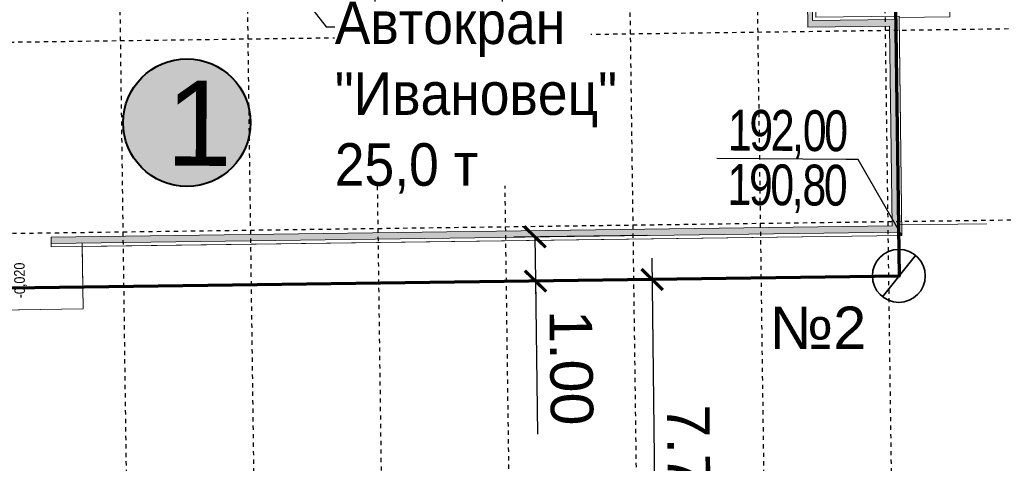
# Model space of a CAD drawing. Header units: millimetres. Extents: x -1417942937 to 6455317, y -572870874 to 774296.
# Tile 22 of 76: x 3227637 to 3227660, y 386175 to 386186. Entities that reach past the tile are written whole.
import ezdxf
from ezdxf import colors
from ezdxf.entities.mleader import LeaderData, LeaderLine
from ezdxf.math import Vec2, Vec3

# ---------------------------------------------------------------- set-up
doc = ezdxf.new("R2010")
doc.units = ezdxf.units.MM
doc.linetypes.add('ОСЕВАЯ', pattern=[2, 1.25, -0.25, 0.25, -0.25])
doc.layers.add('000_Опасная зона', color=10, linetype='Continuous', lineweight=35)
doc.layers.add('ГП Граница', color=94, linetype='Continuous', lineweight=60)
for name, color, linetype in [('02 Отм по угл', 1, 'Continuous'), ('1 2 этап', 7, 'Continuous'), ('1 Здание', 7, 'Continuous'), ('1 Здание 31.10.22', 7, 'Continuous'), ('1 Оси', 7, 'Continuous'), ('1 ПС', 7, 'Continuous')]:
    doc.layers.add(name, color=color, linetype=linetype)
doc.layers.add('41вспом', color=7, linetype='Continuous', lineweight=5, true_color=0xac0662)
doc.styles.add('ACAD14', font='arial.ttf', dxfattribs={"width": 0.75, "height": 1.5})
doc.styles.add('Arial', font='arial.ttf')
doc.styles.add('GOST 2.304', font='arial.ttf')
doc.styles.add('СГЕНЕРИР_СТИЛЬ_1', font='arial.ttf', dxfattribs={"width": 0.85})
doc.styles.add('Стиль НМ', font='arial.ttf')
doc.linetypes.add('OZ_krana', pattern='A,20,[130,ltypeshp.shx,S=3,R=0,X=0,Y=3],-0.01,[130,ltypeshp.shx,S=1.414,R=45,X=1,Y=5],-0.01,[130,ltypeshp.shx,S=1.414,R=-45,X=1,Y=3],20,-5,0,2,-5', length=52.02)
doc.dimstyles.new('Генплан-чел', dxfattribs={"dimtxt": 1.5, "dimasz": 0.5, "dimexe": 0.5, "dimexo": 0.5, "dimtad": 1, "dimzin": 0, "dimdsep": 46, "dimtxsty": 'ACAD14', "dimblk": 'OBLIQUE', "dimcen": 1, "dimdle": 0.5, "dimclrd": 256, "dimclre": 256, "dimclrt": 256, "dimadec": 8, "dimazin": 2, "dimtfac": 1, "dimtmove": 0, "dimatfit": 3, "dimldrblk": 'OPEN30', "dimfxl": 0.5, "dimtfill": 1, "dimtfillclr": 256, "dimtolj": 1, "dimtzin": 0, "dimlwd": -1, "dimlwe": -1, "dimarcsym": 0})
picture_1 = doc.add_image_def('image2.tif', size_in_pixel=(27388, 31050))

# ---------------------------------------------------------------- blocks, each defined once
blk = doc.blocks.new('_None')
blk = doc.blocks.new('егыук5к')
at = {"layer": '1 Здание 31.10.22', "lineweight": 20, "ltscale": 100}
h = blk.add_hatch(color=7, dxfattribs=at)
h.dxf.hatch_style = 1
h.paths.add_polyline_path([(-60453, -69177), (-57578, -69177), (-57578, -71133), (-52578, -71133), (-52578, -49733), (-52728, -49733), (-52728, -70983), (-57428, -70983), (-57428, -69062), (-60453, -69062), (-60453, -69157)])
h.paths.add_polyline_path([(-69878, -51192), (-69728, -51192), (-69728, -70983), (-65028, -70983), (-65028, -69062), (-62003, -69062), (-62003, -69177), (-64878, -69177), (-64878, -71133), (-69878, -71133), (-69878, -51192)])
at = {"layer": '1 Здание 31.10.22', "color": 7, "lineweight": 20, "ltscale": 100}
for p, q in [((-71428, -49883), (-71428, -51923)), ((-71428, -51923), (-69878, -51923))]:
    blk.add_line(p, q, dxfattribs=at)
blk.add_lwpolyline([(-69878, -51192), (-69958, -51192), (-69958, -71213), (-64798, -71213), (-64798, -69257), (-62053, -69257), (-62053, -69182)], dxfattribs=at)
blk.add_lwpolyline([(-69878, -51192), (-69728, -51192), (-69728, -70983), (-65028, -70983), (-65028, -69062), (-62003, -69062), (-62003, -69177), (-64878, -69177), (-64878, -71133), (-69878, -71133), (-69878, -51192)], close=True, dxfattribs=at)
at = {"layer": '1 Оси', "color": 1, "linetype": 'ОСЕВАЯ', "lineweight": 25}
for p, q in [((-69628, -43883), (-69628, -85380)), ((-65128, -43883), (-65128, -85380)), ((-52828, -52883), (-84718, -52883)), ((-52828, -55883), (-84718, -55883)), ((-52828, -58883), (-84718, -58883)), ((-52828, -61883), (-84718, -61883)), ((-52828, -64883), (-84718, -64883)), ((-52828, -67883), (-84718, -67883)), ((-52828, -70883), (-84718, -70883))]:
    blk.add_line(p, q, dxfattribs=at)
at = {"layer": '1 Здание 31.10.22', "color": 7, "lineweight": 20, "ltscale": 100, "insert": (-70319, -50311), "char_height": 250, "attachment_point": 3, "style": 'СГЕНЕРИР_СТИЛЬ_1'}
blk.add_mtext('\\A1;{\\pqr;\\fArial|b0|i0|c204|p38;-0,020}', dxfattribs=at)
blk = doc.blocks.new('_ArchTick')
at = {"color": 0, "linetype": 'ByBlock', "const_width": 0.15}
blk.add_lwpolyline([(-0.5, -0.5), (0.5, 0.5)], dxfattribs=at)
blk = doc.blocks.new('*D189')
at = {"layer": '1 Здание', "transparency": 16777216}
for p, q in [((3227651.717, 386180.195), (3227651.817, 386171.445)), ((3227653.012, 386179.709), (3227651.223, 386179.689)), ((3227653.1, 386171.96), (3227651.311, 386171.94))]:
    blk.add_line(p, q, dxfattribs=at)
at = {"layer": 'Defpoints', "color": 0, "transparency": 16777216}
for p in [(3227653.512, 386179.715), (3227653.6, 386171.966), (3227651.811, 386171.945)]:
    blk.add_point(p, dxfattribs=at)
at = {"layer": '1 Здание', "transparency": 16777216, "xscale": 0.5, "yscale": 0.5, "zscale": 0.5}
for p, rotation in [((3227651.723, 386179.695), 90.65081278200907), ((3227651.811, 386171.945), 270.650812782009)]:
    blk.add_blockref('_ArchTick', p, dxfattribs=dict(at, rotation=rotation))
at = {"layer": '1 Здание', "lineweight": 50, "transparency": 16777216, "insert": (3227652.58, 386175.395), "char_height": 1.5, "attachment_point": 5, "rotation": 270.6508, "style": 'Arial', "bg_fill": 3, "box_fill_scale": 1.1, "bg_fill_color": 256, "bg_fill_true_color": 13158600, "bg_fill_transparency": 0}
blk.add_mtext('\\A1;{\\H0.66667x;7.75}', dxfattribs=at)
blk = doc.blocks.new('_Open30')
at = {"color": 0, "linetype": 'ByBlock', "lineweight": -2}
for p, q in [((-1, 0.268), (0, 0)), ((0, 0), (-1, -0.268)), ((0, 0), (-1, 0))]:
    blk.add_line(p, q, dxfattribs=at)
blk = doc.blocks.new('*D193')
at = {"layer": '1 Здание', "transparency": 16777216}
for p, q in [((3227651.603, 386180.732), (3227648.465, 386180.69)), ((3227648.965, 386180.697), (3227648.986, 386179.157)), ((3227651.617, 386179.692), (3227648.479, 386179.65)), ((3227648.979, 386179.657), (3227649.027, 386176.057))]:
    blk.add_line(p, q, dxfattribs=at)
at = {"layer": 'Defpoints', "color": 0, "transparency": 16777216}
for p in [(3227648.965, 386180.697), (3227652.103, 386180.739), (3227652.117, 386179.699)]:
    blk.add_point(p, dxfattribs=at)
at = {"layer": '1 Здание', "transparency": 16777216, "xscale": 0.5, "yscale": 0.5, "zscale": 0.5}
for p, rotation in [((3227648.965, 386180.697), 90.77028285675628), ((3227648.979, 386179.657), 270.7702828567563)]:
    blk.add_blockref('_ArchTick', p, dxfattribs=dict(at, rotation=rotation))
at = {"layer": '1 Здание', "lineweight": 50, "transparency": 16777216, "insert": (3227649.817, 386177.618), "char_height": 1.5, "attachment_point": 5, "rotation": 270.7703, "style": 'Arial', "bg_fill": 3, "box_fill_scale": 1.1, "bg_fill_color": 256, "bg_fill_true_color": 13158600, "bg_fill_transparency": 0}
blk.add_mtext('\\A1;{\\H0.66667x;1.00}', dxfattribs=at)
blk = doc.blocks.new('знак №2')
at = {"color": 1, "lineweight": 35}
blk.add_line((190896, -1502150), (190392, -1503770), dxfattribs=at)
blk.add_circle((190634, -1502954), 848, dxfattribs=at)

msp = doc.modelspace()

# ---------------------------------------------------------------- hatches: boundary and pattern name
h = msp.add_hatch()
h.set_pattern_fill('ANSI32', color=44, scale=0.2)
edge = h.paths.add_edge_path()
edge.add_arc((3227632.987, 386174.557), 8.89, 224.1228, 266.3552)
edge.add_line((3227632.422, 386165.684), (3227613.228, 386164.967))
edge.add_line((3227613.228, 386164.967), (3227613.224, 386164.973))
edge.add_arc((3227612.625, 386172.95), 7.999, 274.2974, 360.002)
edge.add_line((3227620.624, 386172.95), (3227620.402, 386199.196))
edge.add_arc((3227629.525, 386197.474), 9.284, 90, 169.3143, ccw=False)
edge.add_line((3227629.525, 386206.758), (3227662.983, 386207.095))
edge.add_arc((3227662.983, 386212.588), 5.493, 270, 360)
edge.add_line((3227668.476, 386212.588), (3227669.367, 386198.023))
edge.add_arc((3227663.406, 386197.153), 6.024, 8.3001, 89.907)
edge.add_line((3227663.415, 386203.177), (3227635.724, 386202.823))
edge.add_arc((3227635.886, 386190.824), 12, 90.7705, 180)
edge.add_line((3227623.886, 386190.824), (3227624.11, 386174.065))
edge.add_arc((3227632.927, 386174.503), 8.827, 182.8445, 260.37)
edge.add_arc((3227632.987, 386174.557), 8.89, 224.1228, 260.0447, ccw=False)
at = {"layer": '1 Здание', "lineweight": 50, "true_color": 0xffffff}
h = msp.add_hatch(color=7, dxfattribs=at)
h.dxf.hatch_style = 1
edge = h.paths.add_edge_path()
edge.add_arc((3227640.774, 386183.385), 1.5, 0, 360)

# ---------------------------------------------------------------- linework, layer by layer
at = {"layer": '000_Опасная зона', "linetype": 'OZ_krana', "lineweight": 53, "ltscale": 0.12}
msp.add_arc((3227657.533, 386179.772), 7.75, 263.9918, 1.5378, dxfattribs=at)
at = {"layer": '1 2 этап', "lineweight": 40}
msp.add_circle((3227640.774, 386183.385), 1.5, dxfattribs=at)
at = {"layer": '41вспом', "color": 1}
msp.add_lwpolyline([(3227636.169, 386197.906), (3227657.366, 386198.191), (3227657.375, 386197.532), (3227658.574, 386197.548), (3227658.665, 386190.828), (3227659.385, 386190.838), (3227659.421, 386188.138), (3227658.701, 386188.129), (3227658.731, 386185.879), (3227657.532, 386185.863), (3227657.6, 386180.733), (3227638.312, 386180.474), (3227638.332, 386179.004), (3227636.292, 386178.976)], dxfattribs=at)
at = {"layer": '41вспом'}
msp.add_lwpolyline([(3227657.56, 386180.98), (3227659.597, 386181.008)], dxfattribs=at)

# ---------------------------------------------------------------- block references
at = {"layer": '1 Здание 31.10.22', "color": 5, "lineweight": 60, "xscale": 0.001, "yscale": 0.001, "zscale": 0.001, "rotation": 90.7705}
msp.add_blockref('егыук5к', (3227585.454, 386249.727), dxfattribs=at)

# ---------------------------------------------------------------- texts
at = {"layer": 'ГП Граница', "color": 7, "insert": (3227640.292, 386184.375), "char_height": 2, "attachment_point": 1, "rotation": 359.67, "style": 'GOST 2.304'}
msp.add_mtext_dynamic_manual_height_columns('1', width=6.06242, gutter_width=1250, heights=[0], dxfattribs=at)

# ---------------------------------------------------------------- pictures from other files: only their frames are drawn
image = msp.add_image(picture_1, insert=(3227525.615, 386119.454), size_in_units=(684.563, 776.095))
image.dxf.flags = 7

# ---------------------------------------------------------------- leaders
at = {"layer": '02 Отм по угл', "color": 1, "linetype": 'ByBlock', "lineweight": 20}
ml = msp.add_multileader_mtext('Standard', dxfattribs=at)
ml.set_content('{\\T0.9;192,20\\P\\C7;190,50}', color=1, style='ACAD14')
ml.set_leader_properties()
ml.set_arrow_properties(name='NONE')
ml.build(insert=Vec2(0, 0))
ml.multileader.update_dxf_attribs({"text_left_attachment_type": 6, "text_right_attachment_type": 6, "dogleg_length": 0.36, "arrow_head_size": 3.2})
ctx = ml.context
ctx.base_point, ctx.char_height, ctx.arrow_head_size, ctx.landing_gap_size, ctx.plane_origin, ctx.plane_x_axis, ctx.plane_y_axis = Vec3(3227632.24, 386182.89), 0.96, 3.2, 0.008, Vec3(3227630.795, 386190.689), Vec3(0.999977, -0.006784), Vec3(0.006784, 0.999977)
ctx.left_attachment, ctx.right_attachment = 6, 6
notes = []
notes.append((ctx, [(1, (1, 1, 0), (3227631.952, 386182.892), (0.999977, -0.006784), 0.288, [(0, [(3227629.943, 386180.361)], 0, [])])]))
ctx.mtext.insert, ctx.mtext.text_direction, ctx.mtext.rotation, ctx.mtext.width, ctx.mtext.line_spacing_factor, ctx.mtext.flow_direction = Vec3(3227632.256, 386184.042), Vec3(0.999977, -0.006784), 6.276401, 14.20768, 0.8, 5
ml = msp.add_multileader_mtext('Standard', dxfattribs=at)
ml.set_content('{\\T0.9;192,00\\C256;\\P\\C7;190,80}', color=1, style='ACAD14')
ml.set_leader_properties()
ml.set_arrow_properties(name='NONE')
ml.build(insert=Vec2(0, 0))
ml.multileader.update_dxf_attribs({"text_left_attachment_type": 6, "text_right_attachment_type": 6, "dogleg_length": 0.36, "arrow_head_size": 3.2})
ctx = ml.context
ctx.base_point, ctx.char_height, ctx.arrow_head_size, ctx.landing_gap_size, ctx.plane_origin, ctx.plane_x_axis, ctx.plane_y_axis = Vec3(3227653.609, 386182.538), 0.96, 3.2, 0.008, Vec3(3227653.362, 386190.922), Vec3(0.999977, -0.006784), Vec3(0.006784, 0.999977)
ctx.left_attachment, ctx.right_attachment, ctx.text_align_type = 6, 6, 2
notes.append((ctx, [(0, (1, 1, 0), (3227656.567, 386182.518), (-0.999977, 0.006784), 0.288, [(0, [(3227657.6, 386180.733)], 0, [])])]))
ctx.mtext.insert, ctx.mtext.text_direction, ctx.mtext.rotation, ctx.mtext.width, ctx.mtext.alignment, ctx.mtext.line_spacing_factor, ctx.mtext.flow_direction = Vec3(3227656.279, 386183.672), Vec3(0.999977, -0.006784), 6.276401, 14.20768, 3, 0.8, 5
for ctx, leaders in notes:
    for number, flags, end, landing, length, lines in leaders:
        leader = LeaderData()
        leader.index, (leader.has_last_leader_line, leader.has_dogleg_vector, leader.attachment_direction) = number, flags
        leader.last_leader_point, leader.dogleg_vector, leader.dogleg_length = Vec3(end), Vec3(landing), length
        for number, points, colour, breaks in lines:
            line = LeaderLine()
            line.index, line.vertices, line.color, line.breaks = number, Vec3.list(points), colors.encode_raw_color(colour), breaks
            leader.lines.append(line)
        ctx.leaders.append(leader)

# ---------------------------------------------------------------- next in the draw order: texts
at = {"lineweight": 30, "ltscale": 20, "insert": (3227656.76, 386179.058), "char_height": 1, "width": 1.448, "attachment_point": 3, "style": 'Стиль НМ', "bg_fill": 3, "box_fill_scale": 1.1, "bg_fill_color": 256, "bg_fill_transparency": 0}
msp.add_mtext('№2', dxfattribs=at)

# ---------------------------------------------------------------- next in the draw order: dimensions: what is measured, and where the dimension line sits
at = {"layer": '1 Здание', "color": 5, "lineweight": 50}
dim = msp.add_linear_dim(base=(3227651.811, 386171.945), p1=(3227653.512, 386179.715), p2=(3227653.6, 386171.966), angle=270.6508, text='{\\H0.66667x;<>}', dimstyle='Генплан-чел', override={"dimgap": 0.3, "dimtxsty": 'Arial', "dimblk1": 'ArchTick', "dimblk2": 'ArchTick', "dimsah": 1}, dxfattribs=at)
dim.commit()
dim.dimension.update_dxf_attribs({"geometry": '*D189', "text_midpoint": (3227651.772, 386175.386), "dimtype": 161})

# ---------------------------------------------------------------- next in the draw order: leaders
ml = msp.add_multileader_mtext('Standard')
ml.set_content('{\\W0.9;Автокран "Ивановец" 25,0 т}', color=256, style='Стиль НМ')
ml.set_leader_properties()
ml.build(insert=Vec2(0, 0))
ml.multileader.update_dxf_attribs({"dogleg_length": 0.2, "arrow_head_size": 0.004})
ctx = ml.context
ctx.base_point, ctx.char_height, ctx.arrow_head_size, ctx.landing_gap_size, ctx.plane_origin = Vec3(3227644.253, 386185.636), 1, 0.004, 0.002, Vec3(3227634.325, 386201.261)
notes = []
notes.append((ctx, [(0, (1, 1, 0), (3227644.053, 386185.636), (1, 0), 0.2, [(0, [(3227641.387, 386189.087)], 0, [])])]))
ctx.mtext.insert, ctx.mtext.rotation, ctx.mtext.width, ctx.mtext.flow_direction = Vec3(3227644.255, 386186.235), 6.283185, 6.02383, 5
ctx.mtext.has_bg_fill, ctx.mtext.bg_color, ctx.mtext.bg_scale_factor, ctx.mtext.bg_transparency, ctx.mtext.use_window_bg_color = 1, -1073741824, 1, 0, 1
for ctx, leaders in notes:
    for number, flags, end, landing, length, lines in leaders:
        leader = LeaderData()
        leader.index, (leader.has_last_leader_line, leader.has_dogleg_vector, leader.attachment_direction) = number, flags
        leader.last_leader_point, leader.dogleg_vector, leader.dogleg_length = Vec3(end), Vec3(landing), length
        for number, points, colour, breaks in lines:
            line = LeaderLine()
            line.index, line.vertices, line.color, line.breaks = number, Vec3.list(points), colors.encode_raw_color(colour), breaks
            leader.lines.append(line)
        ctx.leaders.append(leader)

# ---------------------------------------------------------------- next in the draw order: block references
at = {"lineweight": 25, "xscale": 0.0007350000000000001, "yscale": 0.0007350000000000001, "zscale": 0.0007350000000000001, "rotation": 338.7166034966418}
msp.add_blockref('знак №2', (3227927.943, 387259.967), dxfattribs=at)

# ---------------------------------------------------------------- next in the draw order: dimensions: what is measured, and where the dimension line sits
at = {"layer": '1 Здание', "color": 5, "lineweight": 50}
dim = msp.add_linear_dim(base=(3227648.965, 386180.697), p1=(3227652.117, 386179.699), p2=(3227652.103, 386180.739), angle=90.7703, text='{\\H0.66667x;1.00}', dimstyle='Генплан-чел', override={"dimgap": 0.3, "dimtxsty": 'Arial', "dimblk1": 'ArchTick', "dimblk2": 'ArchTick', "dimsah": 1}, dxfattribs=at)
dim.commit()
dim.dimension.update_dxf_attribs({"geometry": '*D193', "text_midpoint": (3227649.006, 386177.607), "dimtype": 161})

# ---------------------------------------------------------------- next in the draw order: linework, layer by layer
at = {"layer": '1 ПС', "color": 4, "lineweight": 70}
msp.add_lwpolyline([(3227624.165, 386204.628), (3227657.191, 386205.18), (3227657.533, 386179.772), (3227624.407, 386179.327)], close=True, dxfattribs=at)

doc.saveas('drawing.dxf')
